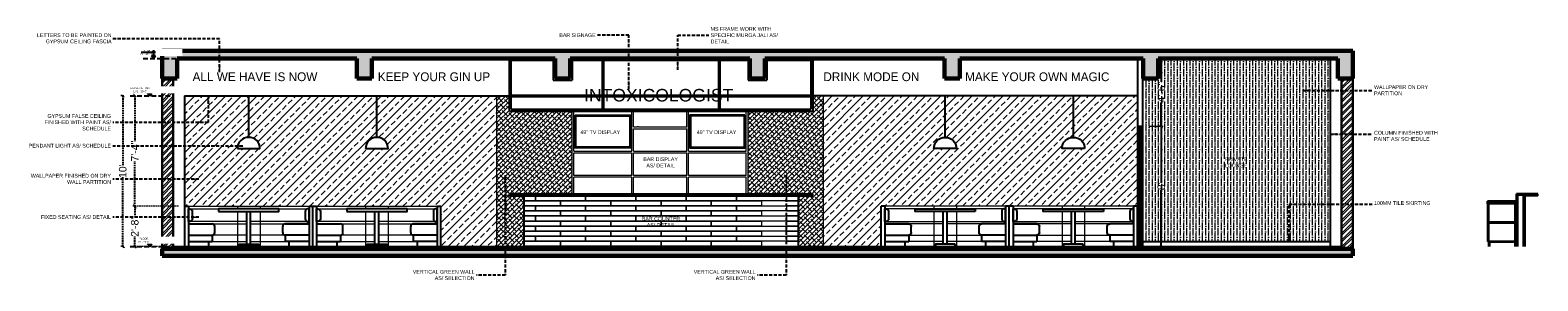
# Model space of a CAD drawing. Header units: inches. Extents: x 105152 to 158499, y 12149 to 30915.
# Tile 13 of 256: x 121334 to 122534, y 17101 to 17301. Entities that reach past the tile are written whole.
import ezdxf

# ---------------------------------------------------------------- set-up
doc = ezdxf.new("R2010")
doc.units = ezdxf.units.IN
doc.header["$MEASUREMENT"] = 0
doc.header["$PDMODE"] = 34
doc.linetypes.add('HIDDEN', pattern=[0.375, 0.25, -0.125])
doc.linetypes.add('HIDDEN2', pattern=[0.1875, 0.125, -0.0625])
for name, color, linetype, lineweight in [('HATCH', 253, 'Continuous', 0), ('PD_BRICK WALL_230', 4, 'Continuous', 50), ('PD_COLUMN', 2, 'Continuous', 60), ('PD_ELEVATION_03', 80, 'Continuous', 25), ('PD_FIXTURE', 21, 'Continuous', 25), ('PD_FURNITURE_FIX', 20, 'Continuous', 18), ('PD_FURNITURE_LOOSE', 20, 'Continuous', 18), ('PD_HATCH', 45, 'Continuous', 9), ('PD_HATCH1', 45, 'Continuous', 9), ('PD_WINDOW', 140, 'Continuous', 25), ('TEXT', 7, 'Continuous', 15), ('TEXTOS', 174, 'Continuous', 25)]:
    doc.layers.add(name, color=color, linetype=linetype, lineweight=lineweight)
for name, color, linetype in [('PD_025_TEXT', 61, 'Continuous'), ('PD_DIMENSION', 101, 'Continuous'), ('PD_LIGHTING', 23, 'Continuous')]:
    doc.layers.add(name, color=color, linetype=linetype)
doc.styles.add('Arial', font='GOTHIC.TTF')
doc.styles.get("Standard").update_dxf_attribs({"font": 'arial.ttf', "height": 6})
doc.dimstyles.new('Civil', dxfattribs={"dimscale": 1, "dimtxt": 9, "dimasz": 2, "dimexe": 2, "dimexo": 2, "dimgap": 0.09, "dimtad": 0, "dimdec": 0, "dimzin": 0, "dimdsep": 46, "dimlunit": 4, "dimtxsty": 'Arial', "dimblk": 'CLOSEDBLANK', "dimcen": 0, "dimclrd": 8, "dimclre": 8, "dimclrt": 7, "dimadec": 0, "dimazin": 0, "dimtfac": 1, "dimtdec": 0, "dimtofl": 0, "dimtmove": 0, "dimatfit": 3, "dimfxl": 0.18, "dimtolj": 1, "dimtzin": 0, "dimarcsym": 1})
doc.dimstyles.new('Copy of MONTY-1', dxfattribs={"dimtxt": 6, "dimasz": 6, "dimexe": 1.625, "dimexo": 9.125, "dimgap": 0.09, "dimtad": 0, "dimdec": 1, "dimzin": 0, "dimdsep": 46, "dimlunit": 4, "dimtxsty": 'Standard', "dimblk": 'OBLIQUE', "dimcen": 1.125, "dimadec": 0, "dimazin": 0, "dimtfac": 1, "dimtdec": 1, "dimtofl": 0, "dimtmove": 0, "dimatfit": 3, "dimfxl": 7, "dimfxlon": 1, "dimtolj": 1, "dimtzin": 0, "dimlwe": 15, "dimarcsym": 1})
pattern_1 = [(50, (-1892.5615, 0), (7.17260183, -0.62752135), [0.75, -8.25]), (355, (-1892.5615, 0), (-1.38751334, 7.52192134), [0.6, -6.6]), (100.4514445, (-1891.964, -0.052), (5.78508847, 6.8943999), [0.6374019, -7.0114211]), (46.1842, (-1892.5615, 2), (10.6724133, -1.6551928), [1.125, -12.375]), (96.6356355, (-1891.672, 1.862), (9.34661946, 9.741186), [0.9561034, -10.5171376]), (351.184164, (-1892.562, 2), (9.34661945, 9.741186), [0.9, -9.9]), (21, (-1891.5615, 1.5), (5.96907052, -4.0261889), [0.75, -8.25]), (326, (-1891.5615, 1.5), (2.4331533, 7.25150045), [0.6, -6.6]), (71.451445, (-1891.064, 1.1645), (8.40222377, 3.22531153), [0.6374019, -7.0114211]), (37.5, (-1892.5615, 0), (0.121598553, 3.32893854), [0, -6.52, 0, -6.7, 0, -6.625]), (7.5, (-1892.5615, 0), (2.63069537, 3.94411712), [0, -3.82, 0, -6.37, 0, -2.525]), (327.5, (-1894.7915, 0), (5.33822436, -0.22554872), [0, -2.5, 0, -7.8, 0, -10.35]), (317.5, (-1895.7915, 0), (5.8318617, 1.00104982), [0, -3.25, 0, -5.18, 0, -7.35])]

# ---------------------------------------------------------------- blocks, each defined once
blk = doc.blocks.new('JHFJGFJDSSADYUR8')
blk.add_line((100.9, -14), (81.9, -14))
blk.add_arc((81.9, -16), 2, 90, 180)
at = {"layer": 'PD_ELEVATION_03'}
for p, q in [((1.9, -32), (1.9, 0)), ((1.9, 0), (4.9, 0)), ((4.9, 0), (4.9, -32)), ((100.9, 0), (100.9, -32)), ((100.9, 0), (103.9, 0)), ((103.9, -32), (103.9, 0)), ((51.4, -30.2), (51.4, -4)), ((54.4, -30.2), (54.4, -4)), ((4.9, -14), (23.9, -14)), ((4.9, -23), (23.9, -23)), ((23.9, -23), (23.9, -28)), ((25.9, -21), (25.9, -16)), ((79.9, -21), (79.9, -16)), ((81.9, -14), (100.9, -14)), ((81.9, -23), (81.9, -28)), ((100.9, -23), (81.9, -23)), ((4.9, -28), (23.9, -28)), ((20.9, -28), (20.9, -32)), ((100.9, -28), (81.9, -28)), ((84.9, -28), (84.9, -32))]:
    blk.add_line(p, q, dxfattribs=at)
for points in [[(7.9, -4), (7.9, -10, -0.414214), (5.9, -12), (4.9, -12), (4.9, -2), (5.9, -2, -0.414214)], [(97.9, -4), (97.9, -10, 0.414214), (99.9, -12), (100.9, -12), (100.9, -2), (99.9, -2, 0.414214)]]:
    blk.add_lwpolyline(points, format="xyb", close=True, dxfattribs=at)
for points in [[(28.9, -4), (76.9, -4), (76.9, -2), (28.9, -2)], [(45, -30.2), (60.7, -30.2), (60.7, -32), (45, -32)]]:
    blk.add_lwpolyline(points, close=True, dxfattribs=at)
for centre, start, end in [((23.9, -16), 0, 90), ((23.9, -21), 270, 0), ((81.9, -16), 90, 180), ((81.9, -21), 180, 270)]:
    blk.add_arc(centre, 2, start, end, dxfattribs=at)
at = {"layer": 'PD_FURNITURE_FIX'}
for p, q in [((4.9, 0), (100.9, 0)), ((43.9, 0), (43.9, -2)), ((61.9, 0), (61.9, -2)), ((5.9, -2), (99.9, -2)), ((51.4, -12), (5.9, -12)), ((43.9, -4), (43.9, -32)), ((99.9, -12), (54.4, -12)), ((61.9, -4), (61.9, -32)), ((23.9, -14), (51.4, -14)), ((51.4, -23), (23.9, -23)), ((54.4, -14), (81.9, -14)), ((81.9, -23), (54.4, -23)), ((23.9, -28), (51.4, -28)), ((54.4, -28), (81.9, -28))]:
    blk.add_line(p, q, dxfattribs=at)
blk = doc.blocks.new('fvdf')
at = {"layer": 'HATCH', "ltscale": 3}
blk.add_hatch(color=256, dxfattribs=at).paths.add_polyline_path([(763.3, -477.9), (766.7, -477.9), (765, -479.9)])
at = {"layer": 'TEXTOS', "color": 6}
for p, q in [((755.1, -475.1), (766.5, -475.1)), ((765, -479.9), (763.3, -477.9)), ((766.7, -477.9), (763.3, -477.9)), ((765, -473.5), (765, -477.9)), ((765, -479.9), (766.7, -477.9))]:
    blk.add_line(p, q, dxfattribs=at)
blk.add_circle((765, -475.1), 0.756, dxfattribs=at)
at = {"layer": 'TEXTOS', "color": 6, "lineweight": 5}
blk.add_circle((765, -475.1), 0.67, dxfattribs=at)
blk = doc.blocks.new('_OBLIQUE')
at = {"color": 0, "linetype": 'ByBlock'}
blk.add_line((-0.5, -0.5), (0.5, 0.5), dxfattribs=at)
blk = doc.blocks.new('*D138')
at = {"layer": 'Defpoints', "color": 0, "linetype": 'HIDDEN2', "ltscale": 10, "transparency": 16777216}
for p in [(121417.4, 17160.3), (121457.1, 17160.3), (121448.1, 17128.3)]:
    blk.add_point(p, dxfattribs=at)
at = {"layer": 'PD_DIMENSION', "color": 0, "linetype": 'HIDDEN2', "lineweight": 15, "ltscale": 10, "transparency": 16777216}
for p, q in [((121452.1, 17160.3), (121415.9, 17160.3)), ((121443.1, 17128.3), (121415.9, 17128.3))]:
    blk.add_line(p, q, dxfattribs=at)
at = {"layer": 'PD_DIMENSION', "color": 0, "linetype": 'HIDDEN2', "lineweight": -2, "ltscale": 10, "transparency": 16777216}
for p, q in [((121417.4, 17160.3), (121417.4, 17152.4)), ((121417.4, 17128.3), (121417.4, 17136.2))]:
    blk.add_line(p, q, dxfattribs=at)
at = {"layer": 'PD_DIMENSION', "color": 0, "linetype": 'HIDDEN2', "lineweight": -2, "ltscale": 10, "transparency": 16777216, "xscale": 2, "yscale": 2, "zscale": 2}
for p, rotation in [((121417.4, 17160.3), 90), ((121417.4, 17128.3), 270)]:
    blk.add_blockref('_OBLIQUE', p, dxfattribs=dict(at, rotation=rotation))
at = {"layer": 'PD_DIMENSION', "color": 0, "linetype": 'HIDDEN2', "ltscale": 10, "transparency": 16777216, "insert": (121417.4, 17144.3), "char_height": 6, "attachment_point": 5, "rotation": 90}
blk.add_mtext('\\A1;2\'-8"', dxfattribs=at)
blk = doc.blocks.new('*D139')
at = {"layer": 'Defpoints', "color": 0, "linetype": 'HIDDEN2', "ltscale": 10, "transparency": 16777216}
for p in [(121417.4, 17248.3), (121420.6, 17248.3), (121457.1, 17160.3)]:
    blk.add_point(p, dxfattribs=at)
at = {"layer": 'PD_DIMENSION', "color": 0, "linetype": 'HIDDEN2', "lineweight": 15, "ltscale": 10, "transparency": 16777216}
for p, q in [((121417.4, 17248.3), (121415.9, 17248.3)), ((121452.1, 17160.3), (121415.9, 17160.3))]:
    blk.add_line(p, q, dxfattribs=at)
at = {"layer": 'PD_DIMENSION', "color": 0, "linetype": 'HIDDEN2', "lineweight": -2, "ltscale": 10, "transparency": 16777216}
for p, q in [((121417.4, 17248.3), (121417.4, 17212.3)), ((121417.4, 17160.3), (121417.4, 17196.2))]:
    blk.add_line(p, q, dxfattribs=at)
at = {"layer": 'PD_DIMENSION', "color": 0, "linetype": 'HIDDEN2', "lineweight": -2, "ltscale": 10, "transparency": 16777216, "xscale": 2, "yscale": 2, "zscale": 2}
for p, rotation in [((121417.4, 17248.3), 90), ((121417.4, 17160.3), 270)]:
    blk.add_blockref('_OBLIQUE', p, dxfattribs=dict(at, rotation=rotation))
at = {"layer": 'PD_DIMENSION', "color": 0, "linetype": 'HIDDEN2', "ltscale": 10, "transparency": 16777216, "insert": (121417.4, 17204.3), "char_height": 6, "attachment_point": 5, "rotation": 90}
blk.add_mtext('\\A1;7\'-4"', dxfattribs=at)
blk = doc.blocks.new('*D140')
at = {"layer": 'Defpoints', "color": 0, "linetype": 'HIDDEN2', "ltscale": 10, "transparency": 16777216}
for p in [(121407.8, 17248.3), (121413.7, 17248.3), (121413.7, 17128.3)]:
    blk.add_point(p, dxfattribs=at)
at = {"layer": 'PD_DIMENSION', "color": 0, "linetype": 'HIDDEN2', "lineweight": 15, "ltscale": 10, "transparency": 16777216}
for p, q in [((121408.7, 17248.3), (121406.3, 17248.3)), ((121408.7, 17128.3), (121406.3, 17128.3))]:
    blk.add_line(p, q, dxfattribs=at)
at = {"layer": 'PD_DIMENSION', "color": 0, "linetype": 'HIDDEN2', "lineweight": -2, "ltscale": 10, "transparency": 16777216}
for p, q in [((121407.8, 17248.3), (121407.8, 17193.2)), ((121407.8, 17128.3), (121407.8, 17183.4))]:
    blk.add_line(p, q, dxfattribs=at)
at = {"layer": 'PD_DIMENSION', "color": 0, "linetype": 'HIDDEN2', "lineweight": -2, "ltscale": 10, "transparency": 16777216, "xscale": 2, "yscale": 2, "zscale": 2}
for p, rotation in [((121407.8, 17248.3), 90), ((121407.8, 17128.3), 270)]:
    blk.add_blockref('_OBLIQUE', p, dxfattribs=dict(at, rotation=rotation))
at = {"layer": 'PD_DIMENSION', "color": 0, "linetype": 'HIDDEN2', "ltscale": 10, "transparency": 16777216, "insert": (121407.8, 17188.3), "char_height": 6, "attachment_point": 5, "rotation": 90}
blk.add_mtext("\\A1;10'", dxfattribs=at)
blk = doc.blocks.new('*D141')
at = {"layer": 'Defpoints', "color": 0, "transparency": 16777216}
for p in [(122219.6, 17224.3), (122234.6, 17224.3), (122227.9, 17128.3)]:
    blk.add_point(p, dxfattribs=at)
at = {"layer": 'PD_DIMENSION', "color": 0, "lineweight": 15, "transparency": 16777216}
for p, q in [((122224.6, 17224.3), (122236.1, 17224.3)), ((122232.9, 17128.3), (122236.1, 17128.3))]:
    blk.add_line(p, q, dxfattribs=at)
at = {"layer": 'PD_DIMENSION', "color": 0, "lineweight": -2, "transparency": 16777216}
for p, q in [((122234.6, 17224.3), (122234.6, 17179.1)), ((122234.6, 17128.3), (122234.6, 17173.4))]:
    blk.add_line(p, q, dxfattribs=at)
at = {"layer": 'PD_DIMENSION', "color": 0, "lineweight": -2, "transparency": 16777216, "xscale": 2, "yscale": 2, "zscale": 2}
for p, rotation in [((122234.6, 17224.3), 90), ((122234.6, 17128.3), 270)]:
    blk.add_blockref('_OBLIQUE', p, dxfattribs=dict(at, rotation=rotation))
at = {"layer": 'PD_DIMENSION', "color": 0, "transparency": 16777216, "insert": (122234.6, 17176.3), "char_height": 6, "attachment_point": 5, "rotation": 90}
blk.add_mtext("\\A1;8'", dxfattribs=at)
blk = doc.blocks.new('*D142')
at = {"layer": 'Defpoints', "color": 0, "transparency": 16777216}
for p in [(122234.6, 17278.3), (122234.6, 17278.3), (122219.6, 17224.3)]:
    blk.add_point(p, dxfattribs=at)
at = {"layer": 'PD_DIMENSION', "color": 0, "lineweight": 15, "transparency": 16777216}
for p, q in [((122234.6, 17278.3), (122233.1, 17278.3)), ((122224.6, 17224.3), (122236.1, 17224.3))]:
    blk.add_line(p, q, dxfattribs=at)
at = {"layer": 'PD_DIMENSION', "color": 0, "lineweight": -2, "transparency": 16777216}
for p, q in [((122234.6, 17278.3), (122234.6, 17259.5)), ((122234.6, 17224.3), (122234.6, 17243.1))]:
    blk.add_line(p, q, dxfattribs=at)
at = {"layer": 'PD_DIMENSION', "color": 0, "lineweight": -2, "transparency": 16777216, "xscale": 2, "yscale": 2, "zscale": 2}
for p, rotation in [((122234.6, 17278.3), 90), ((122234.6, 17224.3), 270)]:
    blk.add_blockref('_OBLIQUE', p, dxfattribs=dict(at, rotation=rotation))
at = {"layer": 'PD_DIMENSION', "color": 0, "transparency": 16777216, "insert": (122234.6, 17251.3), "char_height": 6, "attachment_point": 5, "rotation": 90}
blk.add_mtext('\\A1;4\'-6"', dxfattribs=at)

msp = doc.modelspace()

# ---------------------------------------------------------------- hatches: boundary and pattern name
at = {"layer": 'PD_HATCH'}
h = msp.add_hatch(dxfattribs=at)
h.set_pattern_fill('AR-CONC', color=256)
h.set_pattern_definition(pattern_1)
h.paths.add_polyline_path([(122387.07, 17284.27), (121439.07, 17284.27), (121439.07, 17262.27), (121451.07, 17262.27), (121451.07, 17278.27), (121594.07, 17278.27), (121594.07, 17262.27), (121606.07, 17262.27), (121606.07, 17278.27), (121752.07, 17278.27), (121752.07, 17262.27), (121764.07, 17262.27), (121764.07, 17278.27), (121907.07, 17278.27), (121907.07, 17262.27), (121919.07, 17262.27), (121919.07, 17278.27), (122062.07, 17278.27), (122062.07, 17262.27), (122074.07, 17262.27), (122074.07, 17278.27), (122220.07, 17278.27), (122220.07, 17262.27), (122232.07, 17262.27), (122232.07, 17278.27), (122375.07, 17278.27), (122375.07, 17262.27), (122387.07, 17262.27)])
h = msp.add_hatch(dxfattribs=at)
h.set_pattern_fill('ANSI36', color=256, scale=20, angle=45)
h.set_pattern_definition([(90, (-1892.5615, 0), (-2.5, 4.375), [6.25, -1.25, 0, -1.25])])
h.paths.add_polyline_path([(122219.57, 17132.27), (122369.07, 17132.27), (122369.07, 17278.27), (122232.07, 17278.27), (122232.07, 17262.27), (122220.07, 17262.27), (122220.07, 17278.27), (122219.57, 17278.27)])
h = msp.add_hatch(dxfattribs=at)
h.set_pattern_fill('ANSI32', color=256, scale=10)
h.set_pattern_definition([(45, (-1892.5615, 0), (-2.65165043, 2.65165043), []), (45, (-1890.7937, 0), (-2.65165043, 2.65165043), [])])
h.paths.add_polyline_path([(122387.07, 17262.27), (122378.07, 17262.27), (122378.07, 17126.27), (122387.07, 17126.27)])
h.paths.add_polyline_path([(121448.07, 17262.27), (121439.07, 17262.27), (121439.07, 17126.27), (121448.07, 17126.27)])
h = msp.add_hatch(dxfattribs=at)
h.set_pattern_fill('ANSI38', color=256, scale=20)
h.paths.add_polyline_path([(121765.57, 17236.27), (121715.57, 17236.27), (121715.57, 17248.27), (121705.57, 17248.27), (121705.57, 17128.27), (121727.07, 17128.27), (121727.07, 17168.57), (121715.57, 17168.57), (121715.57, 17170.27), (121765.57, 17170.27)])
h.paths.add_polyline_path([(121965.57, 17248.27), (121957.07, 17248.27), (121957.07, 17236.27), (121905.57, 17236.27), (121905.57, 17170.27), (121957.07, 17170.27), (121957.07, 17168.57), (121945.57, 17168.57), (121945.57, 17128.27), (121965.57, 17128.27)])
h = msp.add_hatch(dxfattribs=at)
h.set_pattern_fill('AR-CONC', color=256)
h.set_pattern_definition(pattern_1)
h.paths.add_polyline_path([(122387.07, 17126.27), (121439.07, 17126.27), (121439.07, 17120.77), (122387.07, 17120.77)])
at = {"layer": 'PD_HATCH1'}
h = msp.add_hatch(dxfattribs=at)
h.set_pattern_fill('ANSI33', color=256, scale=35)
h.paths.add_polyline_path([(121705.57, 17248.27), (121610.07, 17248.27), (121610.07, 17215.27, -0.4142136), (121619.07, 17206.27), (121601.07, 17206.27, -0.4142136), (121610.07, 17215.27), (121610.07, 17248.27), (121508.07, 17248.27), (121508.07, 17215.27, -0.4142136), (121517.07, 17206.27), (121499.07, 17206.27, -0.4142136), (121508.07, 17215.27), (121508.07, 17248.27), (121457.07, 17248.27), (121457.07, 17160.27), (121460.07, 17160.27), (121556.07, 17160.27), (121559.07, 17160.27), (121562.07, 17160.27), (121658.07, 17160.27), (121661.07, 17160.27), (121661.07, 17128.27), (121705.57, 17128.27)])
h = msp.add_hatch(dxfattribs=at)
h.set_pattern_fill('ANSI33', color=256, scale=35)
h.paths.add_polyline_path([(122215.57, 17224.27), (122215.57, 17248.27), (122164.57, 17248.27), (122164.57, 17215.27, -0.4142136), (122173.57, 17206.27), (122155.57, 17206.27, -0.4142136), (122164.57, 17215.27), (122164.57, 17248.27), (122062.57, 17248.27), (122062.57, 17215.27, -0.4142136), (122071.57, 17206.27), (122053.57, 17206.27, -0.4142136), (122062.57, 17215.27), (122062.57, 17248.27), (121965.57, 17248.27), (121965.57, 17128.27), (122011.57, 17128.27), (122011.57, 17160.27), (122014.57, 17160.27), (122110.57, 17160.27), (122113.57, 17160.27), (122116.57, 17160.27), (122212.57, 17160.27), (122215.57, 17160.27)])

# ---------------------------------------------------------------- linework, layer by layer
at = {"layer": 'PD_025_TEXT', "linetype": 'HIDDEN', "ltscale": 15}
for p, q in [((121413.72, 17248.27), (121448.07, 17248.27)), ((121413.72, 17128.27), (121448.07, 17128.27))]:
    msp.add_line(p, q, dxfattribs=at)
at = {"layer": 'PD_BRICK WALL_230', "lineweight": 30}
for p, q in [((121439.07, 17262.27), (121439.07, 17126.27)), ((121448.07, 17262.27), (121448.07, 17126.27)), ((122378.07, 17262.27), (122378.07, 17126.27)), ((122387.07, 17262.27), (122387.07, 17126.27))]:
    msp.add_line(p, q, dxfattribs=at)
at = {"layer": 'PD_COLUMN'}
for p, q in [((121439.07, 17284.27), (121439.07, 17262.27)), ((121439.07, 17284.27), (122387.07, 17284.27)), ((122387.07, 17284.27), (122387.07, 17262.27)), ((121451.07, 17262.27), (121451.07, 17278.27)), ((121451.07, 17278.27), (121594.07, 17278.27)), ((121594.07, 17278.27), (121594.07, 17262.27)), ((121606.07, 17278.27), (121606.07, 17262.27)), ((121606.07, 17278.27), (121752.07, 17278.27)), ((121752.07, 17278.27), (121752.07, 17262.27)), ((121764.07, 17278.27), (121764.07, 17262.27)), ((121764.07, 17278.27), (121907.07, 17278.27)), ((121907.07, 17278.27), (121907.07, 17262.27)), ((121919.07, 17278.27), (121919.07, 17262.27)), ((121919.07, 17278.27), (122062.07, 17278.27)), ((122062.07, 17278.27), (122062.07, 17262.27)), ((122074.07, 17278.27), (122074.07, 17262.27)), ((122074.07, 17278.27), (122220.07, 17278.27)), ((122220.07, 17278.27), (122220.07, 17262.27)), ((122232.07, 17278.27), (122232.07, 17262.27)), ((122232.07, 17278.27), (122375.07, 17278.27)), ((122375.07, 17262.27), (122375.07, 17278.27)), ((121451.07, 17262.27), (121439.07, 17262.27)), ((121594.07, 17262.27), (121606.07, 17262.27)), ((121752.07, 17262.27), (121764.07, 17262.27)), ((121907.07, 17262.27), (121919.07, 17262.27)), ((122062.07, 17262.27), (122074.07, 17262.27)), ((122220.07, 17262.27), (122232.07, 17262.27)), ((122375.07, 17262.27), (122387.07, 17262.27)), ((121439.07, 17126.27), (122387.07, 17126.27)), ((121439.07, 17120.77), (121439.07, 17126.27)), ((121439.07, 17120.77), (122387.07, 17120.77)), ((122387.07, 17120.77), (122387.07, 17126.27))]:
    msp.add_line(p, q, dxfattribs=at)
at = {"layer": 'PD_DIMENSION'}
for p, q in [((122494.34, 17162.37), (122494.34, 17164.27)), ((122518.34, 17164.27), (122494.34, 17164.27)), ((122494.84, 17162.37), (122494.84, 17163.77)), ((122518.34, 17163.77), (122494.84, 17163.77)), ((122516.84, 17128.27), (122516.84, 17163.77)), ((122517.24, 17128.27), (122517.24, 17163.77)), ((122517.34, 17164.27), (122517.34, 17170.27)), ((122534.34, 17170.27), (122517.34, 17170.27)), ((122517.84, 17169.07), (122517.84, 17169.77)), ((122533.84, 17169.77), (122517.84, 17169.77)), ((122533.84, 17169.07), (122517.84, 17169.07)), ((122517.84, 17169.07), (122517.84, 17164.27)), ((122517.84, 17128.27), (122517.84, 17163.77)), ((122518.34, 17128.27), (122518.34, 17169.07)), ((122522.84, 17128.27), (122522.84, 17169.07)), ((122534.34, 17168.57), (122522.84, 17168.57)), ((122523.34, 17128.27), (122523.34, 17168.57)), ((122523.94, 17128.27), (122523.94, 17168.57)), ((122524.34, 17128.27), (122524.34, 17168.57)), ((122533.84, 17169.07), (122533.84, 17169.77)), ((122534.34, 17168.57), (122534.34, 17170.27)), ((122494.84, 17162.37), (122494.34, 17162.37)), ((122494.34, 17162.37), (122494.34, 17132.27)), ((122516.84, 17163.07), (122494.84, 17163.07)), ((122516.84, 17162.37), (122494.84, 17162.37)), ((122495.04, 17162.37), (122495.04, 17132.27)), ((122516.34, 17128.27), (122516.34, 17162.37)), ((122516.34, 17147.67), (122496.04, 17147.67)), ((122496.04, 17146.97), (122496.04, 17147.67)), ((122516.34, 17146.97), (122496.04, 17146.97)), ((122495.04, 17132.27), (122494.34, 17132.27)), ((122516.34, 17132.27), (122495.04, 17132.27)), ((122495.04, 17132.27), (122495.04, 17128.27)), ((122516.34, 17131.57), (122495.74, 17131.57)), ((122495.74, 17131.57), (122495.74, 17128.27))]:
    msp.add_line(p, q, dxfattribs=at)
at = {"layer": 'PD_ELEVATION_03'}
for p, q in [((121715.57, 17236.27), (121715.57, 17278.27)), ((121717.07, 17237.77), (121717.07, 17276.77)), ((121717.07, 17276.77), (121750.57, 17276.77)), ((121750.57, 17276.77), (121750.57, 17260.77)), ((121765.57, 17276.77), (121905.57, 17276.77)), ((121765.57, 17276.77), (121765.57, 17260.77)), ((121789.57, 17276.77), (121789.57, 17237.77)), ((121790.57, 17276.77), (121790.57, 17237.77)), ((121882.07, 17276.77), (121882.07, 17237.77)), ((121883.07, 17276.77), (121883.07, 17237.77)), ((121905.57, 17276.77), (121905.57, 17260.77)), ((121920.57, 17276.77), (121920.57, 17260.77)), ((121920.57, 17276.77), (121955.57, 17276.77)), ((121955.57, 17276.77), (121955.57, 17237.77)), ((121957.07, 17278.27), (121957.07, 17236.27)), ((122215.57, 17278.27), (122215.57, 17224.27)), ((122219.57, 17278.27), (122219.57, 17224.27)), ((122369.07, 17278.27), (122369.07, 17128.27)), ((121750.57, 17260.77), (121765.57, 17260.77)), ((121905.57, 17260.77), (121920.57, 17260.77)), ((121457.07, 17248.27), (121715.57, 17248.27)), ((121457.07, 17248.27), (121457.07, 17128.27)), ((121717.07, 17248.77), (121789.57, 17248.77)), ((121717.07, 17247.77), (121789.57, 17247.77)), ((121790.57, 17248.77), (121882.07, 17248.77)), ((121790.57, 17247.77), (121882.07, 17247.77)), ((121883.07, 17248.77), (121955.57, 17248.77)), ((121883.07, 17247.77), (121955.57, 17247.77)), ((122215.57, 17248.27), (121957.07, 17248.27)), ((121715.57, 17236.27), (121957.07, 17236.27)), ((121717.07, 17237.77), (121955.57, 17237.77)), ((122215.57, 17224.27), (122219.57, 17224.27)), ((121715.57, 17168.57), (121715.57, 17170.27)), ((121715.57, 17170.27), (121957.07, 17170.27)), ((121715.57, 17168.57), (121957.07, 17168.57)), ((121727.07, 17168.57), (121727.07, 17128.27)), ((121906.57, 17170.27), (121909.57, 17170.27)), ((121945.57, 17168.57), (121945.57, 17128.27)), ((121957.07, 17168.57), (121957.07, 17170.27)), ((121448.07, 17128.27), (122378.07, 17128.27))]:
    msp.add_line(p, q, dxfattribs=at)
at = {"layer": 'PD_FIXTURE'}
for p, q in [((121448.07, 17127.77), (122378.07, 17127.77)), ((122219.57, 17132.27), (122369.07, 17132.27))]:
    msp.add_line(p, q, dxfattribs=at)
at = {"layer": 'PD_FURNITURE_FIX'}
for p, q in [((121705.57, 17128.27), (121705.57, 17248.27)), ((121965.57, 17128.27), (121965.57, 17248.27)), ((121765.57, 17170.27), (121765.57, 17236.27)), ((121766.97, 17204.27), (121766.97, 17236.27)), ((121812.97, 17204.27), (121812.97, 17236.27)), ((121814.37, 17223.57), (121814.37, 17236.27)), ((121856.77, 17223.57), (121856.77, 17236.27)), ((121858.17, 17204.27), (121858.17, 17236.27)), ((121904.17, 17204.27), (121904.17, 17236.27)), ((121905.57, 17170.27), (121905.57, 17236.27)), ((121814.37, 17223.57), (121817.43, 17223.57)), ((121818.31, 17223.57), (121817.43, 17223.57)), ((121818.31, 17223.57), (121854.33, 17223.57)), ((121854.33, 17223.57), (121855.21, 17223.57)), ((121855.21, 17223.57), (121856.77, 17223.57)), ((121814.37, 17222.17), (121856.77, 17222.17)), ((121814.37, 17204.27), (121814.37, 17222.17)), ((121856.77, 17204.27), (121856.77, 17222.17)), ((121766.97, 17204.27), (121812.97, 17204.27)), ((121766.97, 17202.87), (121812.97, 17202.87)), ((121766.97, 17184.97), (121766.97, 17202.87)), ((121812.97, 17184.97), (121812.97, 17202.87)), ((121814.37, 17204.27), (121856.77, 17204.27)), ((121814.37, 17202.87), (121856.77, 17202.87)), ((121814.37, 17184.97), (121814.37, 17202.87)), ((121856.77, 17184.97), (121856.77, 17202.87)), ((121858.17, 17204.27), (121904.17, 17204.27)), ((121858.17, 17202.87), (121904.17, 17202.87)), ((121858.17, 17184.97), (121858.17, 17202.87)), ((121904.17, 17184.97), (121904.17, 17202.87)), ((121812.97, 17184.97), (121766.97, 17184.97)), ((121766.97, 17170.27), (121766.97, 17183.57)), ((121812.97, 17183.57), (121766.97, 17183.57)), ((121812.97, 17170.27), (121812.97, 17183.57)), ((121856.77, 17184.97), (121814.37, 17184.97)), ((121814.37, 17170.27), (121814.37, 17183.57)), ((121856.77, 17183.57), (121814.37, 17183.57)), ((121856.77, 17170.27), (121856.77, 17183.57)), ((121904.17, 17184.97), (121858.17, 17184.97)), ((121904.17, 17183.57), (121858.17, 17183.57)), ((121858.17, 17170.27), (121858.17, 17183.57)), ((121904.17, 17170.27), (121904.17, 17183.57))]:
    msp.add_line(p, q, dxfattribs=at)
at = {"layer": 'PD_FURNITURE_LOOSE'}
for points in [[(121727.07, 17168.57), (121736.32, 17168.57), (121736.32, 17164.57), (121727.07, 17164.57)], [(121727.07, 17164.57), (121756.32, 17164.57), (121756.32, 17160.57), (121727.07, 17160.57)], [(121736.32, 17168.57), (121776.32, 17168.57), (121776.32, 17164.57), (121736.32, 17164.57)], [(121756.32, 17164.57), (121796.32, 17164.57), (121796.32, 17160.57), (121756.32, 17160.57)], [(121796.32, 17164.57), (121756.32, 17164.57), (121756.32, 17160.57), (121796.32, 17160.57)], [(121776.32, 17168.57), (121816.32, 17168.57), (121816.32, 17164.57), (121776.32, 17164.57)], [(121796.32, 17164.57), (121836.32, 17164.57), (121836.32, 17160.57), (121796.32, 17160.57)], [(121816.32, 17168.57), (121856.32, 17168.57), (121856.32, 17164.57), (121816.32, 17164.57)], [(121836.32, 17164.57), (121876.32, 17164.57), (121876.32, 17160.57), (121836.32, 17160.57)], [(121856.32, 17168.57), (121896.32, 17168.57), (121896.32, 17164.57), (121856.32, 17164.57)], [(121876.32, 17164.57), (121916.32, 17164.57), (121916.32, 17160.57), (121876.32, 17160.57)], [(121896.32, 17168.57), (121936.32, 17168.57), (121936.32, 17164.57), (121896.32, 17164.57)], [(121945.57, 17164.57), (121916.32, 17164.57), (121916.32, 17160.57), (121945.57, 17160.57)], [(121945.57, 17168.57), (121936.32, 17168.57), (121936.32, 17164.57), (121945.57, 17164.57)], [(121727.07, 17160.57), (121736.32, 17160.57), (121736.32, 17156.57), (121727.07, 17156.57)], [(121727.07, 17156.57), (121756.32, 17156.57), (121756.32, 17152.57), (121727.07, 17152.57)], [(121727.07, 17152.57), (121736.32, 17152.57), (121736.32, 17148.57), (121727.07, 17148.57)], [(121736.32, 17160.57), (121776.32, 17160.57), (121776.32, 17156.57), (121736.32, 17156.57)], [(121736.32, 17152.57), (121776.32, 17152.57), (121776.32, 17148.57), (121736.32, 17148.57)], [(121756.32, 17156.57), (121796.32, 17156.57), (121796.32, 17152.57), (121756.32, 17152.57)], [(121796.32, 17156.57), (121756.32, 17156.57), (121756.32, 17152.57), (121796.32, 17152.57)], [(121776.32, 17160.57), (121816.32, 17160.57), (121816.32, 17156.57), (121776.32, 17156.57)], [(121776.32, 17152.57), (121816.32, 17152.57), (121816.32, 17148.57), (121776.32, 17148.57)], [(121796.32, 17156.57), (121836.32, 17156.57), (121836.32, 17152.57), (121796.32, 17152.57)], [(121816.32, 17160.57), (121856.32, 17160.57), (121856.32, 17156.57), (121816.32, 17156.57)], [(121816.32, 17152.57), (121856.32, 17152.57), (121856.32, 17148.57), (121816.32, 17148.57)], [(121836.32, 17156.57), (121876.32, 17156.57), (121876.32, 17152.57), (121836.32, 17152.57)], [(121856.32, 17160.57), (121896.32, 17160.57), (121896.32, 17156.57), (121856.32, 17156.57)], [(121856.32, 17152.57), (121896.32, 17152.57), (121896.32, 17148.57), (121856.32, 17148.57)], [(121876.32, 17156.57), (121916.32, 17156.57), (121916.32, 17152.57), (121876.32, 17152.57)], [(121896.32, 17160.57), (121936.32, 17160.57), (121936.32, 17156.57), (121896.32, 17156.57)], [(121896.32, 17152.57), (121936.32, 17152.57), (121936.32, 17148.57), (121896.32, 17148.57)], [(121945.57, 17156.57), (121916.32, 17156.57), (121916.32, 17152.57), (121945.57, 17152.57)], [(121945.57, 17160.57), (121936.32, 17160.57), (121936.32, 17156.57), (121945.57, 17156.57)], [(121945.57, 17152.57), (121936.32, 17152.57), (121936.32, 17148.57), (121945.57, 17148.57)], [(121727.07, 17148.57), (121756.32, 17148.57), (121756.32, 17144.57), (121727.07, 17144.57)], [(121727.07, 17144.57), (121736.32, 17144.57), (121736.32, 17140.57), (121727.07, 17140.57)], [(121727.07, 17140.57), (121756.32, 17140.57), (121756.32, 17136.57), (121727.07, 17136.57)], [(121736.32, 17144.57), (121776.32, 17144.57), (121776.32, 17140.57), (121736.32, 17140.57)], [(121756.32, 17148.57), (121796.32, 17148.57), (121796.32, 17144.57), (121756.32, 17144.57)], [(121796.32, 17148.57), (121756.32, 17148.57), (121756.32, 17144.57), (121796.32, 17144.57)], [(121756.32, 17140.57), (121796.32, 17140.57), (121796.32, 17136.57), (121756.32, 17136.57)], [(121796.32, 17140.57), (121756.32, 17140.57), (121756.32, 17136.57), (121796.32, 17136.57)], [(121776.32, 17144.57), (121816.32, 17144.57), (121816.32, 17140.57), (121776.32, 17140.57)], [(121796.32, 17148.57), (121836.32, 17148.57), (121836.32, 17144.57), (121796.32, 17144.57)], [(121796.32, 17140.57), (121836.32, 17140.57), (121836.32, 17136.57), (121796.32, 17136.57)], [(121816.32, 17144.57), (121856.32, 17144.57), (121856.32, 17140.57), (121816.32, 17140.57)], [(121836.32, 17148.57), (121876.32, 17148.57), (121876.32, 17144.57), (121836.32, 17144.57)], [(121836.32, 17140.57), (121876.32, 17140.57), (121876.32, 17136.57), (121836.32, 17136.57)], [(121856.32, 17144.57), (121896.32, 17144.57), (121896.32, 17140.57), (121856.32, 17140.57)], [(121876.32, 17148.57), (121916.32, 17148.57), (121916.32, 17144.57), (121876.32, 17144.57)], [(121876.32, 17140.57), (121916.32, 17140.57), (121916.32, 17136.57), (121876.32, 17136.57)], [(121896.32, 17144.57), (121936.32, 17144.57), (121936.32, 17140.57), (121896.32, 17140.57)], [(121945.57, 17148.57), (121916.32, 17148.57), (121916.32, 17144.57), (121945.57, 17144.57)], [(121945.57, 17140.57), (121916.32, 17140.57), (121916.32, 17136.57), (121945.57, 17136.57)], [(121945.57, 17144.57), (121936.32, 17144.57), (121936.32, 17140.57), (121945.57, 17140.57)], [(121727.07, 17136.57), (121736.32, 17136.57), (121736.32, 17132.57), (121727.07, 17132.57)], [(121727.07, 17132.57), (121756.32, 17132.57), (121756.32, 17128.57), (121727.07, 17128.57)], [(121736.32, 17136.57), (121776.32, 17136.57), (121776.32, 17132.57), (121736.32, 17132.57)], [(121756.32, 17132.57), (121796.32, 17132.57), (121796.32, 17128.57), (121756.32, 17128.57)], [(121796.32, 17132.57), (121756.32, 17132.57), (121756.32, 17128.57), (121796.32, 17128.57)], [(121776.32, 17136.57), (121816.32, 17136.57), (121816.32, 17132.57), (121776.32, 17132.57)], [(121796.32, 17132.57), (121836.32, 17132.57), (121836.32, 17128.57), (121796.32, 17128.57)], [(121816.32, 17136.57), (121856.32, 17136.57), (121856.32, 17132.57), (121816.32, 17132.57)], [(121836.32, 17132.57), (121876.32, 17132.57), (121876.32, 17128.57), (121836.32, 17128.57)], [(121856.32, 17136.57), (121896.32, 17136.57), (121896.32, 17132.57), (121856.32, 17132.57)], [(121876.32, 17132.57), (121916.32, 17132.57), (121916.32, 17128.57), (121876.32, 17128.57)], [(121896.32, 17136.57), (121936.32, 17136.57), (121936.32, 17132.57), (121896.32, 17132.57)], [(121945.57, 17132.57), (121916.32, 17132.57), (121916.32, 17128.57), (121945.57, 17128.57)], [(121945.57, 17136.57), (121936.32, 17136.57), (121936.32, 17132.57), (121945.57, 17132.57)]]:
    msp.add_lwpolyline(points, close=True, dxfattribs=at)
at = {"layer": 'PD_LIGHTING'}
for p, q in [((121508.07, 17215.27), (121508.07, 17248.27)), ((121610.07, 17215.27), (121610.07, 17248.27)), ((122062.57, 17215.27), (122062.57, 17248.27)), ((122164.57, 17215.27), (122164.57, 17248.27))]:
    msp.add_line(p, q, dxfattribs=at)
for points in [[(121767.97, 17233.02), (121811.97, 17233.02), (121811.97, 17207.02), (121767.97, 17207.02)], [(121768.47, 17232.52), (121811.47, 17232.52), (121811.47, 17207.52), (121768.47, 17207.52)], [(121903.17, 17233.02), (121859.17, 17233.02), (121859.17, 17207.02), (121903.17, 17207.02)], [(121902.67, 17232.52), (121859.67, 17232.52), (121859.67, 17207.52), (121902.67, 17207.52)]]:
    msp.add_lwpolyline(points, close=True, dxfattribs=at)
for points in [[(121499.07, 17206.27), (121517.07, 17206.27, 1)], [(121601.07, 17206.27), (121619.07, 17206.27, 1)], [(122071.57, 17206.27), (122053.57, 17206.27, -1)], [(122173.57, 17206.27), (122155.57, 17206.27, -1)]]:
    msp.add_lwpolyline(points, format="xyb", close=True, dxfattribs=at)
at = {"layer": 'PD_WINDOW'}
for p, q in [((122215.57, 17224.27), (122215.57, 17128.27)), ((122217.07, 17224.27), (122217.07, 17128.27)), ((122218.07, 17224.27), (122218.07, 17128.27)), ((122219.57, 17224.27), (122219.57, 17128.27))]:
    msp.add_line(p, q, dxfattribs=at)

# ---------------------------------------------------------------- block references
at = {"linetype": 'ByBlock'}
for p in [(120664.28, 17728.17), (120664.28, 17608.17)]:
    msp.add_blockref('fvdf', p, dxfattribs=at)
for p in [(121455.22, 17160.27), (121557.22, 17160.27)]:
    msp.add_blockref('JHFJGFJDSSADYUR8', p)
at = {"xscale": -1}
for p in [(122115.43, 17160.27), (122217.43, 17160.27)]:
    msp.add_blockref('JHFJGFJDSSADYUR8', p, dxfattribs=at)

# ---------------------------------------------------------------- texts
at = {"attachment_point": 1}
for s, width, insert, char_height in [('{\\fBell MT|b0|i0|c0|p18;ALL WE HAVE IS NOW}', 117.809, (121463.4, 17267.09), 7), ('{\\fBell MT|b0|i0|c0|p18;KEEP YOUR GIN UP}', 117.809, (121610.86, 17267.09), 7), ('{\\fBell MT|b0|i0|c0|p18;DRINK MODE ON }', 117.809, (121965.55, 17267.09), 7), ('{\\fBell MT|b0|i0|c0|p18;MAKE YOUR OWN MAGIC}', 155.6886, (122078.38, 17267.09), 7), ('INTOXICOLOGIST ', 117.809, (121775.07, 17253.87), 10)]:
    msp.add_mtext_dynamic_manual_height_columns(s, width=width, gutter_width=30, heights=[0], dxfattribs=dict(at, insert=insert, char_height=char_height))
at = {"layer": 'PD_025_TEXT', "char_height": 3, "attachment_point": 5}
for s, width, gutter_width, heights, insert in [('\\pxqr;BAR SIGNAGE', 62.2208, 53.96, [14.84], (121753.16, 17296.72, 6.35)), ('\\pxql;MS FRAME WORK WITH SPECIFIC MURGA JALI AS/ DETAIL', 62.2208, 53.96, [14.84], (121906.91, 17296.72, 6.35)), ('\\pxql;WALLPAPER ON DRY PARTITION ', 62.2208, 53.96, [14.84], (122435.03, 17252.85, 6.35)), ('\\pxqr,t0;GYPSUM FALSE CEILING FINISHED WITH PAINT AS/ SCHEDULE', 65.8259, 12.5, [0], (121365.5, 17227.29, 6.35)), ('\\pxqc;49" TV DISPLAY', 32.2226, 53.96, [16.92], (121787.95, 17219.37, 6.35)), ('\\pxqc;49" TV DISPLAY', 32.2226, 53.96, [16.92], (121880.55, 17219.37, 6.35)), ('\\pxql;COLUMN FINISHED WITH PAINT AS/ SCHEDULE', 62.2208, 53.96, [14.84], (122435.03, 17216.44, 6.35)), ('\\pxqr,t0;PENDANT LIGHT AS/ SCHEDULE', 65.8259, 12.5, [0], (121365.5, 17208.61, 6.35)), ('\\pxqc;BAR DISPLAY AS/ DETAIL', 32.2226, 53.96, [16.92], (121835.98, 17195.35, 6.35)), ('\\pxqc;PRIVATE LOUNGE', 32.2226, 53.96, [16.92], (122294.16, 17195.35, 6.35)), ('\\pxqr,t0;WALLPAPER FINISHED ON DRY WALL PARTITION ', 65.8259, 12.5, [0], (121365.5, 17182.16, 6.35)), ('\\pxql;100MM TILE SKIRTING ', 62.2208, 53.96, [14.84], (122435.03, 17162.88, 6.35)), ('\\pxqr,t0;FIXED SEATING AS/ DETAIL', 65.8259, 12.5, [0], (121365.5, 17151.74, 6.35)), ('\\pxqc;BAR COUNTER AS/ DETAIL', 32.2226, 53.96, [16.92], (121836.31, 17147.88, 6.35)), ('\\pxqr,t0;VERTICAL GREEN WALL\\PAS/ SELECTION', 65.8259, 12.5, [0], (121654.93, 17105.55, 6.35)), ('\\pxqr,t0;VERTICAL GREEN WALL\\PAS/ SELECTION', 65.8259, 12.5, [0], (121878.6, 17105.55, 6.35))]:
    msp.add_mtext_dynamic_manual_height_columns(s, width=width, gutter_width=gutter_width, heights=heights, dxfattribs=dict(at, insert=insert))

# ---------------------------------------------------------------- dimensions: what is measured, and where the dimension line sits
at = {"layer": 'PD_DIMENSION'}
for base, p1, p2, picture, middle in [((122234.59, 17278.27), (122219.57, 17224.27), (122234.59, 17278.27), '*D142', (122234.59, 17251.27)), ((122234.59, 17224.27), (122227.87, 17128.27), (122219.57, 17224.27), '*D141', (122234.59, 17176.27))]:
    dim = msp.add_linear_dim(base=base, p1=p1, p2=p2, angle=90, dimstyle='Copy of MONTY-1', override={"dimasz": 2, "dimexe": 1.5, "dimexo": 5, "dimtmove": 1, "dimfxl": 60}, dxfattribs=at)
    dim.commit()
    dim.dimension.update_dxf_attribs({"geometry": picture, "text_midpoint": middle})

# ---------------------------------------------------------------- leaders
at = {"layer": 'PD_025_TEXT', "linetype": 'HIDDEN', "ltscale": 10}
for points in [[(121810.74, 17253.45), (121810.74, 17296.62), (121785.64, 17296.62)], [(121849.65, 17269.11), (121849.65, 17296.62), (121874.43, 17296.62)], [(122347.08, 17252.75), (122402.56, 17252.75)], [(122369.07, 17217.91), (122402.56, 17217.91)], [(121503.3, 17208.37), (121400.03, 17208.37)], [(121468.49, 17181.91), (121400.03, 17181.91)], [(121712.36, 17185.13), (121712.36, 17105.3), (121689.46, 17105.3)], [(121936.03, 17185.13), (121936.03, 17105.3), (121913.13, 17105.3)], [(121468.49, 17151.5), (121400.03, 17151.5)], [(122336.24, 17132.27), (122336.24, 17161.89), (122402.56, 17161.89)]]:
    msp.add_leader(points, dimstyle='Civil', override={"dimtxt": 8, "dimasz": 5, "dimclrt": 256, "dimfxl": 7, "dimfxlon": 1}, dxfattribs=at)

# ---------------------------------------------------------------- next in the draw order: texts
at = {"layer": 'TEXT', "char_height": 1.5, "width": 54.7352, "attachment_point": 8, "bg_fill": 2}
for s, insert in [('{\\W0.8;SLAB \\PLVL.+12\'-6"}', (121427.04, 17280.86)), ('{\\W0.8;FALSE CEILING\\PLVL.+10\'-0"}', (121421.83, 17251.19)), ('{\\W0.8;FLOOR \\PLVL.+0\'-0"}', (121424.61, 17131.19))]:
    msp.add_mtext(s, dxfattribs=dict(at, insert=insert))

# ---------------------------------------------------------------- next in the draw order: linework, layer by layer
at = {"layer": 'PD_025_TEXT', "linetype": 'HIDDEN', "ltscale": 15}
msp.add_line((121424.04, 17278.27), (121451.07, 17278.27), dxfattribs=at)

# ---------------------------------------------------------------- next in the draw order: block references
at = {"linetype": 'ByBlock'}
msp.add_blockref('fvdf', (120667.28, 17758.17), dxfattribs=at)

# ---------------------------------------------------------------- next in the draw order: texts
at = {"layer": 'PD_025_TEXT', "insert": (121367.81, 17294.26, 6.35), "char_height": 3, "attachment_point": 5}
msp.add_mtext_dynamic_manual_height_columns('\\pxqr;LETTERS TO BE PAINTED ON GYPSUM CEILING FASCIA ', width=62.2208, gutter_width=53.96, heights=[14.84], dxfattribs=at)

# ---------------------------------------------------------------- next in the draw order: dimensions: what is measured, and where the dimension line sits
at = {"layer": 'PD_DIMENSION', "linetype": 'HIDDEN2', "ltscale": 10}
for base, p1, p2, picture, middle in [((121407.77, 17248.27), (121413.72, 17128.27), (121413.72, 17248.27), '*D140', (121407.77, 17188.27)), ((121417.39, 17248.27), (121457.07, 17160.27), (121420.55, 17248.27), '*D139', (121417.39, 17204.27)), ((121417.39, 17160.27), (121448.07, 17128.27), (121457.07, 17160.27), '*D138', (121417.39, 17144.27))]:
    dim = msp.add_linear_dim(base=base, p1=p1, p2=p2, angle=90, dimstyle='Copy of MONTY-1', override={"dimasz": 2, "dimexe": 1.5, "dimexo": 5, "dimtmove": 1, "dimfxl": 60}, dxfattribs=at)
    dim.commit()
    dim.dimension.update_dxf_attribs({"geometry": picture, "text_midpoint": middle})

# ---------------------------------------------------------------- next in the draw order: leaders
at = {"layer": 'PD_025_TEXT', "linetype": 'HIDDEN', "ltscale": 10}
for points in [[(121484.94, 17267.34), (121484.94, 17293.95), (121400.03, 17293.95)], [(121475.77, 17248.27), (121475.77, 17226.98), (121400.03, 17226.98)]]:
    msp.add_leader(points, dimstyle='Civil', override={"dimtxt": 8, "dimasz": 5, "dimclrt": 256, "dimfxl": 7, "dimfxlon": 1}, dxfattribs=at)

doc.saveas('drawing.dxf')
